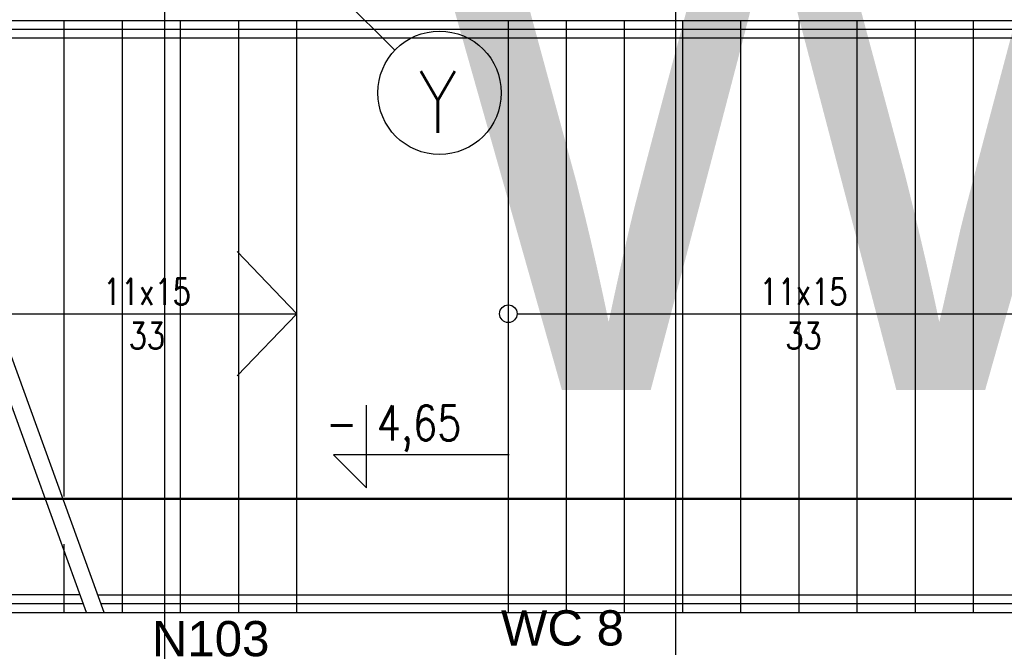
# Model space of a CAD drawing. Header units: centimetres. Extents: x -228435 to 111511, y -89367 to 428125.
# Tile 123 of 219: x -32263 to -26675, y 82307 to 85869. Entities that reach past the tile are written whole.
import ezdxf
from ezdxf.enums import TextEntityAlignment as Align

# ---------------------------------------------------------------- set-up
doc = ezdxf.new("R2010")
doc.units = ezdxf.units.CM
doc.header["$LTSCALE"] = 50
doc.linetypes.add('DASHDOT2', pattern=[12.7, 6.35, -3.175, 0, -3.175])
for name, color, linetype in [('ARCH_INFO_KOTY_WYSOKOŚCIOWE_IST', 8, 'Continuous'), ('ARCH_INFO_OSIE_IST', 8, 'DASHDOT2'), ('ARCH_INFO_OSIE_OPISY_IST', 8, 'Continuous'), ('ARCH_INFO_SCHODY_IST', 8, 'Continuous'), ('ARCH_SCHODY_IST', 8, 'Continuous'), ('bgde-tekst', 7, 'Continuous'), ('bgde_AJ_opis', 7, 'Continuous'), ('bgde_urządzenia', 3, 'Continuous'), ('Osie rzutów$0$ARCH_INFO_OSIE_OPISY_IST', 8, 'Continuous')]:
    doc.layers.add(name, color=color, linetype=linetype)
doc.styles.add('01-104 Went PP Poziom 0$0$Arial', font='ARIAL.TTF')
doc.styles.add('Arial', font='ARIAL.TTF')
doc.styles.add('ROMANS-250-CM', font='romans.shx', dxfattribs={"width": 0.8, "height": 50})
doc.styles.add('ROMANS-50-CM', font='romans.shx', dxfattribs={"width": 0.8, "height": 10})

# ---------------------------------------------------------------- blocks, each defined once
blk = doc.blocks.new('Osie rzutów')
at = {"layer": 'ARCH_INFO_OSIE_IST', "ltscale": 10}
for p, q in [((7266.73, 14903.31), (9100.55, 13069.49)), ((8970, 12255), (8970, 14290.38)), ((9260, 12255), (9260, 14290.38))]:
    blk.add_line(p, q, dxfattribs=at)
at = {"layer": 'ARCH_INFO_OSIE_OPISY_IST'}
blk.add_circle((9125.96, 13045.39), 35, dxfattribs=at)
at = {"layer": 'ARCH_INFO_OSIE_OPISY_IST', "style": 'ROMANS-250-CM', "width": 0.8}
blk.add_text('Y', height=35, dxfattribs=at).set_placement((9124.96, 13040.22), align=Align.MIDDLE_CENTER)

msp = doc.modelspace()

# ---------------------------------------------------------------- linework, layer by layer
at = {"layer": 'ARCH_INFO_KOTY_WYSOKOŚCIOWE_IST', "elevation": 630}
msp.add_lwpolyline([(-29485.50213, 83399.5243), (-30482.68607, 83399.5243), (-30295.18607, 83212.0243), (-30295.18607, 83680.45798)], dxfattribs=at)
at = {"layer": 'ARCH_INFO_SCHODY_IST', "elevation": 630}
for points in [[(-32393.27248, 84200), (-30690, 84200), (-31029.32472, 84552.14251)], [(-29440, 84200), (-26190, 84200), (-26529.32472, 84552.14251)], [(-32186.72752, 84200), (-30690, 84200), (-31029.32472, 83847.85749)], [(-27686.72752, 84200), (-26190, 84200), (-26529.32472, 83847.85749)]]:
    msp.add_lwpolyline(points, dxfattribs=at)
at = {"layer": 'ARCH_INFO_SCHODY_IST'}
msp.add_circle((-29490, 84200, 630), 50, dxfattribs=at)
at = {"layer": 'ARCH_SCHODY_IST'}
for p, q in [((-33990, 85865, 630), (-26190, 85865, 630)), ((-31883.56416, 82505, 630), (-33102.9808, 85865, 630)), ((-31783.56416, 82505, 630), (-33002.9808, 85865, 630)), ((-32010, 83162.7834, 630), (-32010, 85865, 630)), ((-31680, 82505, 630), (-31680, 85865, 630)), ((-31350, 82505, 630), (-31350, 85865, 630)), ((-31020, 82505, 630), (-31020, 85865, 630)), ((-30690, 82505, 630), (-30690, 85865, 630)), ((-29490, 82505, 630), (-29490, 85865, 630)), ((-29160, 82505, 630), (-29160, 85865, 630)), ((-28830, 82505, 630), (-28830, 85865, 630)), ((-28500, 82505, 630), (-28500, 85865, 630)), ((-28170, 82505, 630), (-28170, 85865, 630)), ((-27840, 82505, 630), (-27840, 85865, 630)), ((-27510, 82505, 630), (-27510, 85865, 630)), ((-27180, 82505, 630), (-27180, 85865, 630)), ((-26850, 82505, 630), (-26850, 85865, 630)), ((-32010, 82505, 630), (-32010, 82892.16219, 630)), ((-33990, 82505, 630), (-26190, 82505, 630))]:
    msp.add_line(p, q, dxfattribs=at)
at = {"layer": 'ARCH_SCHODY_IST', "elevation": 630}
for points in [[(-32966.02878, 85765), (-25740, 85765), (-25740, 86435), (-33990, 86435), (-34440, 86435), (-34440, 85765), (-33990, 85765)], [(-32984.50479, 85815), (-25790, 85815), (-25790, 86385), (-33990, 86385), (-34390, 86385), (-34390, 85815), (-33990, 85815)], [(-31920.51618, 82605), (-34320, 82605), (-34320, 82555), (-31902.04017, 82555)], [(-31820.51618, 82605), (-25890, 82605), (-25890, 82150)], [(-31802.04017, 82555), (-25940, 82555), (-25940, 82150)]]:
    msp.add_lwpolyline(points, dxfattribs=at)
at = {"layer": 'bgde_urządzenia', "lineweight": 50}
msp.add_lwpolyline([(-35600.36836, 83149.22843), (-24003.05851, 83149.22843), (-24003.05851, 75105.06643), (-35600.36836, 75105.06643)], close=True, dxfattribs=at)

# ---------------------------------------------------------------- block references
at = {"layer": 'Osie rzutów$0$ARCH_INFO_OSIE_OPISY_IST', "xscale": 10, "yscale": 10, "zscale": 10}
msp.add_blockref('Osie rzutów', (-121140, -45000, 630), dxfattribs=at)

# ---------------------------------------------------------------- texts
at = {"layer": 'ARCH_INFO_KOTY_WYSOKOŚCIOWE_IST', "insert": (-30524.39603, 83549.15302, 630), "char_height": 200, "width": 976.1892646, "attachment_point": 4, "line_spacing_factor": 0.9, "style": 'ROMANS-50-CM'}
msp.add_mtext('- 4,65', dxfattribs=at)
at = {"layer": 'ARCH_INFO_SCHODY_IST', "char_height": 150, "width": 100, "attachment_point": 5, "style": 'ROMANS-50-CM'}
for insert in [(-31541.63624, 84200, 630), (-27815, 84200, 630)]:
    msp.add_mtext('11x15 33', dxfattribs=dict(at, insert=insert))
at = {"layer": 'bgde-tekst', "color": 5, "style": 'Arial'}
msp.add_text('WC8', height=3240, dxfattribs=at).set_placement((-30122.7887, 83766.73123, -274269.18915))
at = {"layer": 'bgde_AJ_opis', "char_height": 200, "width": 14922.0524866, "attachment_point": 1, "style": '01-104 Went PP Poziom 0$0$Arial'}
for s, insert in [('WC 8', (-29532.04717, 82516.92471, -5670)), ('N103', (-31513.57286, 82455.97229, -5670))]:
    msp.add_mtext(s, dxfattribs=dict(at, insert=insert))

doc.saveas('drawing.dxf')
